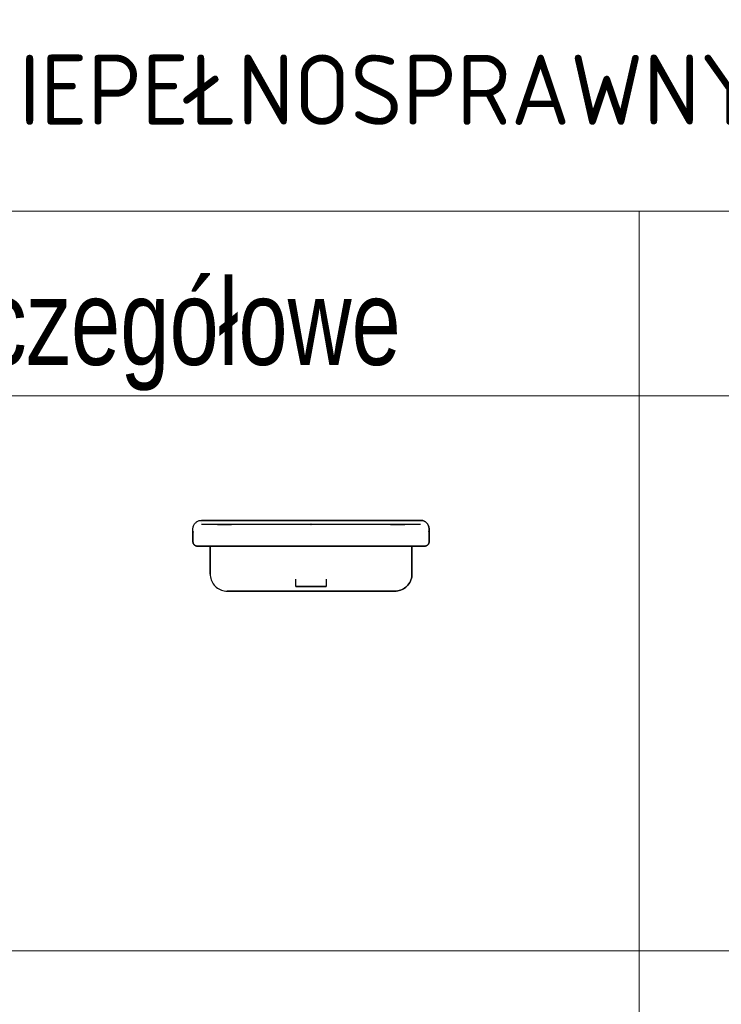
# Model space of a CAD drawing. Header units: centimetres. Extents: x 4120 to 19220, y -7417 to 180.
# Tile 222 of 223: x 18245 to 18409, y -2600 to -2370. Entities that reach past the tile are written whole.
import ezdxf

# ---------------------------------------------------------------- set-up
doc = ezdxf.new("R2010")
doc.units = ezdxf.units.CM
doc.layers.add('A_opisy', color=7, linetype='Continuous')
doc.layers.add('URZĄDZENIA SANITARNE', color=6, linetype='Continuous')
doc.styles.add('style1', font='ARIALN.TTF', dxfattribs={"width": 0.9})

msp = doc.modelspace()

# ---------------------------------------------------------------- linework, layer by layer
at = {"layer": 'A_opisy', "lineweight": 9}
for points in [[(18022.06, -2371.96), (18757.1, -2371.96)], [(18022.06, -2457.95), (18757.1, -2457.95)], [(18022.06, -2587.25), (18757.1, -2587.25)]]:
    msp.add_lwpolyline(points, dxfattribs=at)
at = {"layer": 'URZĄDZENIA SANITARNE'}
for p, q in [((18285.66, -2488.79), (18285.68, -2488.62)), ((18285.66, -2488.79), (18285.68, -2488.62)), ((18285.68, -2488.62), (18285.72, -2488.45)), ((18285.68, -2488.62), (18285.72, -2488.45)), ((18285.72, -2488.45), (18285.77, -2488.28)), ((18285.72, -2488.45), (18285.77, -2488.28)), ((18285.77, -2488.28), (18285.84, -2488.12)), ((18285.77, -2488.28), (18285.84, -2488.12)), ((18285.84, -2488.12), (18285.92, -2487.97)), ((18285.84, -2488.12), (18285.92, -2487.97)), ((18285.92, -2487.97), (18286.01, -2487.82)), ((18285.92, -2487.97), (18286.01, -2487.82)), ((18286.01, -2487.82), (18286.12, -2487.68)), ((18286.01, -2487.82), (18286.12, -2487.68)), ((18286.12, -2487.68), (18286.24, -2487.55)), ((18286.12, -2487.68), (18286.24, -2487.55)), ((18286.24, -2487.55), (18286.37, -2487.44)), ((18286.24, -2487.55), (18286.37, -2487.44)), ((18286.37, -2487.44), (18286.5, -2487.33)), ((18286.37, -2487.44), (18286.5, -2487.33)), ((18286.5, -2487.33), (18286.65, -2487.24)), ((18286.5, -2487.33), (18286.65, -2487.24)), ((18286.65, -2487.24), (18286.81, -2487.16)), ((18286.65, -2487.24), (18286.81, -2487.16)), ((18286.81, -2487.16), (18286.97, -2487.09)), ((18286.81, -2487.16), (18286.97, -2487.09)), ((18286.97, -2487.09), (18287.13, -2487.04)), ((18286.97, -2487.09), (18287.13, -2487.04)), ((18287.13, -2487.04), (18287.3, -2487)), ((18287.13, -2487.04), (18287.3, -2487)), ((18287.3, -2487), (18287.48, -2486.98)), ((18287.3, -2487), (18287.48, -2486.98)), ((18287.48, -2486.98), (18287.65, -2486.97)), ((18287.48, -2486.98), (18287.65, -2486.97)), ((18287.56, -2487.47), (18287.57, -2487.47)), ((18287.57, -2487.47), (18287.59, -2487.47)), ((18338.65, -2486.97), (18287.65, -2486.97)), ((18287.65, -2486.97), (18338.65, -2486.97)), ((18313.1, -2487.96), (18287.65, -2487.96)), ((18287.65, -2487.96), (18287.65, -2487.97)), ((18287.65, -2487.96), (18287.66, -2487.96)), ((18287.68, -2487.96), (18287.65, -2487.96)), ((18287.66, -2487.96), (18287.65, -2487.96)), ((18287.65, -2487.97), (18287.65, -2487.96)), ((18287.65, -2487.96), (18287.65, -2487.97)), ((18338.65, -2487.97), (18287.65, -2487.97)), ((18338.65, -2487.97), (18287.65, -2487.97)), ((18287.65, -2487.97), (18287.65, -2487.97)), ((18287.66, -2487.97), (18287.65, -2487.97)), ((18287.66, -2487.97), (18287.65, -2487.97)), ((18287.66, -2487.97), (18287.65, -2487.97)), ((18287.65, -2487.97), (18287.66, -2487.97)), ((18287.65, -2487.97), (18287.65, -2487.97)), ((18287.65, -2487.97), (18287.65, -2487.97)), ((18313.1, -2487.96), (18287.66, -2487.96)), ((18287.69, -2487.96), (18287.66, -2487.96)), ((18338.65, -2487.97), (18287.66, -2487.97)), ((18287.69, -2487.97), (18287.66, -2487.97)), ((18287.67, -2487.97), (18287.66, -2487.97)), ((18287.67, -2487.97), (18287.66, -2487.97)), ((18287.66, -2487.97), (18287.66, -2487.97)), ((18287.69, -2487.97), (18287.67, -2487.97)), ((18287.68, -2487.97), (18287.67, -2487.97)), ((18287.8, -2487.96), (18287.68, -2487.96)), ((18287.68, -2487.97), (18287.68, -2487.97)), ((18287.71, -2487.97), (18287.68, -2487.97)), ((18287.81, -2487.96), (18287.69, -2487.96)), ((18287.81, -2487.97), (18287.69, -2487.97)), ((18287.71, -2487.97), (18287.69, -2487.97)), ((18287.77, -2487.97), (18287.71, -2487.97)), ((18287.74, -2487.97), (18287.71, -2487.97)), ((18287.77, -2487.97), (18287.74, -2487.97)), ((18287.8, -2487.97), (18287.77, -2487.97)), ((18287.79, -2487.97), (18287.77, -2487.97)), ((18287.8, -2487.97), (18287.79, -2487.97)), ((18287.98, -2487.96), (18287.8, -2487.96)), ((18287.85, -2487.97), (18287.8, -2487.97)), ((18287.85, -2487.97), (18287.8, -2487.97)), ((18287.99, -2487.96), (18287.81, -2487.96)), ((18287.99, -2487.97), (18287.81, -2487.97)), ((18287.93, -2487.97), (18287.85, -2487.97)), ((18287.89, -2487.97), (18287.85, -2487.97)), ((18287.93, -2487.97), (18287.89, -2487.97)), ((18287.89, -2487.97), (18287.89, -2487.97)), ((18287.99, -2487.97), (18287.93, -2487.97)), ((18287.97, -2487.97), (18287.93, -2487.97)), ((18287.98, -2487.97), (18287.97, -2487.97)), ((18288.23, -2487.96), (18287.98, -2487.96)), ((18288.05, -2487.97), (18287.98, -2487.97)), ((18288.24, -2487.96), (18287.99, -2487.96)), ((18288.24, -2487.97), (18287.99, -2487.97)), ((18288.05, -2487.97), (18287.99, -2487.97)), ((18288.17, -2487.97), (18288.05, -2487.97)), ((18288.1, -2487.97), (18288.05, -2487.97)), ((18288.17, -2487.97), (18288.1, -2487.97)), ((18288.24, -2487.97), (18288.17, -2487.97)), ((18288.21, -2487.97), (18288.17, -2487.97)), ((18288.23, -2487.97), (18288.21, -2487.97)), ((18288.54, -2487.96), (18288.23, -2487.96)), ((18288.31, -2487.97), (18288.23, -2487.97)), ((18288.55, -2487.96), (18288.24, -2487.96)), ((18288.55, -2487.97), (18288.24, -2487.97)), ((18288.31, -2487.97), (18288.24, -2487.97)), ((18288.46, -2487.97), (18288.31, -2487.97)), ((18288.38, -2487.97), (18288.31, -2487.97)), ((18288.46, -2487.97), (18288.38, -2487.97)), ((18288.38, -2487.97), (18288.38, -2487.97)), ((18288.54, -2487.97), (18288.46, -2487.97)), ((18288.51, -2487.97), (18288.46, -2487.97)), ((18288.54, -2487.97), (18288.51, -2487.97)), ((18288.9, -2487.96), (18288.54, -2487.96)), ((18288.64, -2487.97), (18288.54, -2487.97)), ((18288.64, -2487.97), (18288.54, -2487.97)), ((18288.9, -2487.96), (18288.55, -2487.96)), ((18288.9, -2487.97), (18288.55, -2487.97)), ((18288.8, -2487.97), (18288.64, -2487.97)), ((18288.72, -2487.97), (18288.64, -2487.97)), ((18288.8, -2487.97), (18288.72, -2487.97)), ((18288.72, -2487.97), (18288.72, -2487.97)), ((18288.9, -2487.97), (18288.8, -2487.97)), ((18288.87, -2487.97), (18288.8, -2487.97)), ((18288.9, -2487.97), (18288.87, -2487.97)), ((18289.3, -2487.96), (18288.9, -2487.96)), ((18289.29, -2487.96), (18288.9, -2487.96)), ((18289.3, -2487.97), (18288.9, -2487.97)), ((18289, -2487.97), (18288.9, -2487.97)), ((18289, -2487.97), (18288.9, -2487.97)), ((18289.19, -2487.97), (18289, -2487.97)), ((18289.09, -2487.97), (18289, -2487.97)), ((18289.19, -2487.97), (18289.09, -2487.97)), ((18289.3, -2487.97), (18289.19, -2487.97)), ((18289.26, -2487.97), (18289.19, -2487.97)), ((18289.29, -2487.97), (18289.26, -2487.97)), ((18289.72, -2487.96), (18289.29, -2487.96)), ((18289.41, -2487.97), (18289.29, -2487.97)), ((18289.72, -2487.96), (18289.3, -2487.96)), ((18289.72, -2487.97), (18289.3, -2487.97)), ((18289.41, -2487.97), (18289.3, -2487.97)), ((18289.3, -2487.97), (18289.3, -2487.97)), ((18289.61, -2487.97), (18289.41, -2487.97)), ((18289.5, -2487.97), (18289.41, -2487.97)), ((18289.61, -2487.97), (18289.5, -2487.97)), ((18289.5, -2487.97), (18289.5, -2487.97)), ((18289.72, -2487.97), (18289.61, -2487.97)), ((18289.72, -2487.97), (18289.61, -2487.97)), ((18290.15, -2487.96), (18289.72, -2487.96)), ((18290.15, -2487.96), (18289.72, -2487.96)), ((18290.15, -2487.97), (18289.72, -2487.97)), ((18289.83, -2487.97), (18289.72, -2487.97)), ((18289.83, -2487.97), (18289.72, -2487.97)), ((18290.04, -2487.97), (18289.83, -2487.97)), ((18289.93, -2487.97), (18289.83, -2487.97)), ((18290.04, -2487.97), (18289.93, -2487.97)), ((18290.15, -2487.97), (18290.04, -2487.97)), ((18290.15, -2487.97), (18290.04, -2487.97)), ((18336.15, -2487.96), (18290.15, -2487.96)), ((18336.15, -2487.96), (18290.15, -2487.96)), ((18336.15, -2487.97), (18290.15, -2487.97)), ((18336.15, -2487.97), (18290.15, -2487.97)), ((18336.15, -2487.97), (18290.15, -2487.97)), ((18291.35, -2487.96), (18291.4, -2487.96)), ((18291.4, -2487.96), (18291.35, -2487.96)), ((18291.35, -2487.97), (18291.36, -2487.97)), ((18291.4, -2487.97), (18291.35, -2487.97)), ((18291.36, -2487.97), (18291.35, -2487.97)), ((18291.36, -2487.96), (18291.41, -2487.96)), ((18291.41, -2487.96), (18291.36, -2487.96)), ((18291.36, -2487.97), (18291.41, -2487.97)), ((18291.41, -2487.97), (18291.36, -2487.97)), ((18291.4, -2487.97), (18291.36, -2487.97)), ((18291.36, -2487.97), (18291.39, -2487.97)), ((18291.39, -2487.97), (18291.4, -2487.97)), ((18291.4, -2487.96), (18291.55, -2487.96)), ((18291.55, -2487.96), (18291.4, -2487.96)), ((18291.4, -2487.97), (18291.41, -2487.97)), ((18291.55, -2487.97), (18291.4, -2487.97)), ((18291.4, -2487.97), (18291.4, -2487.97)), ((18291.46, -2487.97), (18291.4, -2487.97)), ((18291.41, -2487.96), (18291.55, -2487.96)), ((18291.55, -2487.96), (18291.41, -2487.96)), ((18291.41, -2487.97), (18291.55, -2487.97)), ((18291.55, -2487.97), (18291.41, -2487.97)), ((18291.41, -2487.97), (18291.43, -2487.97)), ((18291.43, -2487.97), (18291.52, -2487.97)), ((18291.55, -2487.97), (18291.46, -2487.97)), ((18291.52, -2487.97), (18291.55, -2487.97)), ((18291.55, -2487.96), (18291.8, -2487.96)), ((18291.55, -2487.96), (18291.79, -2487.96)), ((18291.8, -2487.96), (18291.55, -2487.96)), ((18291.79, -2487.96), (18291.55, -2487.96)), ((18291.55, -2487.97), (18291.8, -2487.97)), ((18291.8, -2487.97), (18291.55, -2487.97)), ((18291.79, -2487.97), (18291.55, -2487.97)), ((18291.66, -2487.97), (18291.55, -2487.97)), ((18291.55, -2487.97), (18291.56, -2487.97)), ((18291.56, -2487.97), (18291.59, -2487.97)), ((18291.59, -2487.97), (18291.74, -2487.97)), ((18291.79, -2487.97), (18291.66, -2487.97)), ((18291.74, -2487.97), (18291.79, -2487.97)), ((18291.79, -2487.96), (18292.12, -2487.96)), ((18292.12, -2487.96), (18291.79, -2487.96)), ((18291.79, -2487.97), (18291.81, -2487.97)), ((18292.12, -2487.97), (18291.79, -2487.97)), ((18291.95, -2487.97), (18291.79, -2487.97)), ((18291.8, -2487.96), (18292.13, -2487.96)), ((18292.13, -2487.96), (18291.8, -2487.96)), ((18291.8, -2487.97), (18292.13, -2487.97)), ((18292.13, -2487.97), (18291.8, -2487.97)), ((18291.81, -2487.97), (18291.85, -2487.97)), ((18291.85, -2487.97), (18292.05, -2487.97)), ((18292.12, -2487.97), (18291.95, -2487.97)), ((18292.05, -2487.97), (18292.12, -2487.97)), ((18292.12, -2487.96), (18292.53, -2487.96)), ((18292.53, -2487.96), (18292.12, -2487.96)), ((18292.12, -2487.97), (18292.15, -2487.97)), ((18292.53, -2487.97), (18292.12, -2487.97)), ((18292.32, -2487.97), (18292.12, -2487.97)), ((18292.13, -2487.96), (18292.53, -2487.96)), ((18292.53, -2487.96), (18292.13, -2487.96)), ((18292.13, -2487.97), (18292.53, -2487.97)), ((18292.53, -2487.97), (18292.13, -2487.97)), ((18292.15, -2487.97), (18292.2, -2487.97)), ((18292.2, -2487.97), (18292.45, -2487.97)), ((18292.53, -2487.97), (18292.32, -2487.97)), ((18292.45, -2487.97), (18292.53, -2487.97)), ((18292.53, -2487.96), (18293, -2487.96)), ((18292.53, -2487.96), (18293, -2487.96)), ((18293, -2487.96), (18292.53, -2487.96)), ((18293, -2487.96), (18292.53, -2487.96)), ((18292.53, -2487.97), (18293, -2487.97)), ((18293, -2487.97), (18292.53, -2487.97)), ((18293, -2487.97), (18292.53, -2487.97)), ((18292.76, -2487.97), (18292.53, -2487.97)), ((18292.53, -2487.97), (18292.56, -2487.97)), ((18292.56, -2487.97), (18292.62, -2487.97)), ((18292.62, -2487.97), (18292.9, -2487.97)), ((18293, -2487.97), (18292.76, -2487.97)), ((18292.9, -2487.97), (18293, -2487.97)), ((18293, -2487.96), (18293.52, -2487.96)), ((18293, -2487.96), (18293.52, -2487.96)), ((18293.52, -2487.96), (18293, -2487.96)), ((18293.52, -2487.96), (18293, -2487.96)), ((18293, -2487.97), (18293.52, -2487.97)), ((18293, -2487.97), (18293.03, -2487.97)), ((18293.52, -2487.97), (18293, -2487.97)), ((18293.52, -2487.97), (18293, -2487.97)), ((18293.26, -2487.97), (18293, -2487.97)), ((18293.03, -2487.97), (18293.1, -2487.97)), ((18293.1, -2487.97), (18293.42, -2487.97)), ((18293.52, -2487.97), (18293.26, -2487.97)), ((18293.42, -2487.97), (18293.52, -2487.97)), ((18293.52, -2487.96), (18294.08, -2487.96)), ((18293.52, -2487.96), (18294.08, -2487.96)), ((18294.08, -2487.96), (18293.52, -2487.96)), ((18294.08, -2487.96), (18293.52, -2487.96)), ((18293.52, -2487.97), (18294.08, -2487.97)), ((18293.52, -2487.97), (18293.63, -2487.97)), ((18294.08, -2487.97), (18293.52, -2487.97)), ((18294.08, -2487.97), (18293.52, -2487.97)), ((18293.52, -2487.97), (18293.52, -2487.97)), ((18293.8, -2487.97), (18293.52, -2487.97)), ((18293.63, -2487.97), (18293.97, -2487.97)), ((18294.08, -2487.97), (18293.8, -2487.97)), ((18293.97, -2487.97), (18294.08, -2487.97)), ((18294.08, -2487.96), (18294.65, -2487.96)), ((18294.65, -2487.96), (18294.08, -2487.96)), ((18294.65, -2487.96), (18294.08, -2487.96)), ((18294.65, -2487.96), (18294.08, -2487.96)), ((18294.65, -2487.97), (18294.08, -2487.97)), ((18294.08, -2487.97), (18294.19, -2487.97)), ((18294.65, -2487.97), (18294.08, -2487.97)), ((18294.65, -2487.97), (18294.08, -2487.97)), ((18294.36, -2487.97), (18294.08, -2487.97)), ((18294.19, -2487.97), (18294.54, -2487.97)), ((18294.36, -2487.97), (18294.36, -2487.97)), ((18294.65, -2487.97), (18294.36, -2487.97)), ((18294.54, -2487.97), (18294.65, -2487.97)), ((18331.65, -2487.96), (18294.65, -2487.96)), ((18331.65, -2487.96), (18294.65, -2487.96)), ((18331.65, -2487.96), (18294.65, -2487.96)), ((18331.65, -2487.96), (18294.65, -2487.96)), ((18294.65, -2487.96), (18294.65, -2487.96)), ((18294.65, -2487.96), (18294.65, -2487.96)), ((18331.65, -2487.97), (18294.65, -2487.97)), ((18331.65, -2487.97), (18294.65, -2487.97)), ((18331.65, -2487.97), (18294.65, -2487.97)), ((18331.65, -2487.97), (18294.65, -2487.97)), ((18331.65, -2487.97), (18294.65, -2487.97)), ((18294.65, -2487.97), (18294.65, -2487.97)), ((18294.65, -2487.97), (18294.65, -2487.97)), ((18294.65, -2487.97), (18294.65, -2487.97)), ((18294.65, -2487.97), (18294.65, -2487.97)), ((18294.65, -2487.97), (18294.65, -2487.97)), ((18313.1, -2487.87), (18313.2, -2487.87)), ((18313.2, -2487.87), (18313.1, -2487.87)), ((18313.1, -2487.96), (18313.1, -2487.87)), ((18313.1, -2487.96), (18313.1, -2487.87)), ((18313.2, -2487.97), (18313.1, -2487.97)), ((18313.1, -2487.97), (18313.2, -2487.97)), ((18313.2, -2487.96), (18313.2, -2487.87)), ((18313.2, -2487.96), (18313.2, -2487.87)), ((18338.65, -2487.96), (18313.2, -2487.96)), ((18338.66, -2487.96), (18313.2, -2487.96)), ((18332.22, -2487.96), (18331.65, -2487.96)), ((18332.22, -2487.96), (18331.65, -2487.96)), ((18331.65, -2487.96), (18332.22, -2487.96)), ((18331.65, -2487.96), (18332.22, -2487.96)), ((18332.22, -2487.97), (18331.65, -2487.97)), ((18332.22, -2487.97), (18331.65, -2487.97)), ((18331.65, -2487.97), (18332.22, -2487.97)), ((18331.65, -2487.97), (18331.77, -2487.97)), ((18331.94, -2487.97), (18331.65, -2487.97)), ((18331.77, -2487.97), (18332.11, -2487.97)), ((18332.22, -2487.97), (18331.94, -2487.97)), ((18332.11, -2487.97), (18332.22, -2487.97)), ((18332.78, -2487.96), (18332.22, -2487.96)), ((18332.78, -2487.96), (18332.22, -2487.96)), ((18332.22, -2487.96), (18332.78, -2487.96)), ((18332.22, -2487.96), (18332.78, -2487.96)), ((18332.78, -2487.97), (18332.22, -2487.97)), ((18332.78, -2487.97), (18332.22, -2487.97)), ((18332.22, -2487.97), (18332.78, -2487.97)), ((18332.22, -2487.97), (18332.34, -2487.97)), ((18332.22, -2487.97), (18332.22, -2487.97)), ((18332.51, -2487.97), (18332.22, -2487.97)), ((18332.34, -2487.97), (18332.67, -2487.97)), ((18332.78, -2487.97), (18332.51, -2487.97)), ((18332.67, -2487.97), (18332.78, -2487.97)), ((18333.3, -2487.96), (18332.78, -2487.96)), ((18333.3, -2487.96), (18332.78, -2487.96)), ((18332.78, -2487.96), (18333.3, -2487.96)), ((18332.78, -2487.96), (18333.3, -2487.96)), ((18333.3, -2487.97), (18332.78, -2487.97)), ((18333.3, -2487.97), (18332.78, -2487.97)), ((18332.78, -2487.97), (18333.3, -2487.97)), ((18332.78, -2487.97), (18332.89, -2487.97)), ((18333.05, -2487.97), (18332.78, -2487.97)), ((18332.89, -2487.97), (18333.2, -2487.97)), ((18333.05, -2487.97), (18333.05, -2487.97)), ((18333.3, -2487.97), (18333.05, -2487.97)), ((18333.2, -2487.97), (18333.27, -2487.97)), ((18333.27, -2487.97), (18333.3, -2487.97)), ((18333.77, -2487.96), (18333.3, -2487.96)), ((18333.78, -2487.96), (18333.3, -2487.96)), ((18333.3, -2487.96), (18333.77, -2487.96)), ((18333.3, -2487.96), (18333.78, -2487.96)), ((18333.77, -2487.97), (18333.3, -2487.97)), ((18333.78, -2487.97), (18333.3, -2487.97)), ((18333.3, -2487.97), (18333.77, -2487.97)), ((18333.54, -2487.97), (18333.3, -2487.97)), ((18333.3, -2487.97), (18333.3, -2487.97)), ((18333.3, -2487.97), (18333.4, -2487.97)), ((18333.4, -2487.97), (18333.68, -2487.97)), ((18333.77, -2487.97), (18333.54, -2487.97)), ((18333.68, -2487.97), (18333.74, -2487.97)), ((18333.74, -2487.97), (18333.78, -2487.97)), ((18334.18, -2487.96), (18333.77, -2487.96)), ((18333.77, -2487.96), (18334.18, -2487.96)), ((18334.18, -2487.97), (18333.77, -2487.97)), ((18333.77, -2487.97), (18334.18, -2487.97)), ((18333.98, -2487.97), (18333.77, -2487.97)), ((18334.18, -2487.96), (18333.78, -2487.96)), ((18333.78, -2487.96), (18334.18, -2487.96)), ((18334.18, -2487.97), (18333.78, -2487.97)), ((18333.78, -2487.97), (18333.86, -2487.97)), ((18333.86, -2487.97), (18334.1, -2487.97)), ((18334.18, -2487.97), (18333.98, -2487.97)), ((18333.98, -2487.97), (18333.98, -2487.97)), ((18334.1, -2487.97), (18334.16, -2487.97)), ((18334.16, -2487.97), (18334.18, -2487.97)), ((18334.5, -2487.96), (18334.18, -2487.96)), ((18334.51, -2487.96), (18334.18, -2487.96)), ((18334.18, -2487.96), (18334.5, -2487.96)), ((18334.18, -2487.96), (18334.51, -2487.96)), ((18334.5, -2487.97), (18334.18, -2487.97)), ((18334.51, -2487.97), (18334.18, -2487.97)), ((18334.18, -2487.97), (18334.5, -2487.97)), ((18334.18, -2487.97), (18334.25, -2487.97)), ((18334.35, -2487.97), (18334.18, -2487.97)), ((18334.25, -2487.97), (18334.45, -2487.97)), ((18334.35, -2487.97), (18334.35, -2487.97)), ((18334.51, -2487.97), (18334.35, -2487.97)), ((18334.45, -2487.97), (18334.49, -2487.97)), ((18334.49, -2487.97), (18334.51, -2487.97)), ((18334.75, -2487.96), (18334.5, -2487.96)), ((18334.5, -2487.96), (18334.75, -2487.96)), ((18334.75, -2487.97), (18334.5, -2487.97)), ((18334.5, -2487.97), (18334.75, -2487.97)), ((18334.76, -2487.96), (18334.51, -2487.96)), ((18334.51, -2487.96), (18334.76, -2487.96)), ((18334.76, -2487.97), (18334.51, -2487.97)), ((18334.64, -2487.97), (18334.51, -2487.97)), ((18334.51, -2487.97), (18334.51, -2487.97)), ((18334.51, -2487.97), (18334.56, -2487.97)), ((18334.56, -2487.97), (18334.71, -2487.97)), ((18334.75, -2487.97), (18334.64, -2487.97)), ((18334.71, -2487.97), (18334.74, -2487.97)), ((18334.74, -2487.97), (18334.76, -2487.97)), ((18334.9, -2487.96), (18334.75, -2487.96)), ((18334.75, -2487.96), (18334.9, -2487.96)), ((18334.9, -2487.97), (18334.75, -2487.97)), ((18334.75, -2487.97), (18334.9, -2487.97)), ((18334.75, -2487.97), (18334.75, -2487.97)), ((18334.84, -2487.97), (18334.75, -2487.97)), ((18334.91, -2487.96), (18334.76, -2487.96)), ((18334.76, -2487.96), (18334.91, -2487.96)), ((18334.91, -2487.97), (18334.76, -2487.97)), ((18334.76, -2487.97), (18334.79, -2487.97)), ((18334.79, -2487.97), (18334.88, -2487.97)), ((18334.9, -2487.97), (18334.84, -2487.97)), ((18334.88, -2487.97), (18334.9, -2487.97)), ((18334.95, -2487.96), (18334.9, -2487.96)), ((18334.9, -2487.96), (18334.95, -2487.96)), ((18334.95, -2487.97), (18334.9, -2487.97)), ((18334.9, -2487.97), (18334.95, -2487.97)), ((18334.94, -2487.97), (18334.9, -2487.97)), ((18334.9, -2487.97), (18334.91, -2487.97)), ((18334.96, -2487.96), (18334.91, -2487.96)), ((18334.91, -2487.96), (18334.96, -2487.96)), ((18334.96, -2487.97), (18334.91, -2487.97)), ((18334.91, -2487.97), (18334.92, -2487.97)), ((18334.92, -2487.97), (18334.95, -2487.97)), ((18334.95, -2487.97), (18334.94, -2487.97)), ((18334.95, -2487.97), (18334.96, -2487.97)), ((18336.58, -2487.96), (18336.15, -2487.96)), ((18336.59, -2487.96), (18336.15, -2487.96)), ((18336.58, -2487.97), (18336.15, -2487.97)), ((18336.27, -2487.97), (18336.15, -2487.97)), ((18336.27, -2487.97), (18336.15, -2487.97)), ((18336.47, -2487.97), (18336.27, -2487.97)), ((18336.37, -2487.97), (18336.27, -2487.97)), ((18336.47, -2487.97), (18336.37, -2487.97)), ((18336.59, -2487.97), (18336.47, -2487.97)), ((18336.59, -2487.97), (18336.47, -2487.97)), ((18337, -2487.96), (18336.58, -2487.96)), ((18337, -2487.97), (18336.58, -2487.97)), ((18337.01, -2487.96), (18336.59, -2487.96)), ((18336.7, -2487.97), (18336.59, -2487.97)), ((18336.7, -2487.97), (18336.59, -2487.97)), ((18336.9, -2487.97), (18336.7, -2487.97)), ((18336.8, -2487.97), (18336.7, -2487.97)), ((18336.9, -2487.97), (18336.8, -2487.97)), ((18337.01, -2487.97), (18336.9, -2487.97)), ((18337.01, -2487.97), (18336.9, -2487.97)), ((18337.4, -2487.96), (18337, -2487.96)), ((18337.4, -2487.97), (18337, -2487.97)), ((18337.4, -2487.96), (18337.01, -2487.96)), ((18337.11, -2487.97), (18337.01, -2487.97)), ((18337.04, -2487.97), (18337.01, -2487.97)), ((18337.11, -2487.97), (18337.04, -2487.97)), ((18337.3, -2487.97), (18337.11, -2487.97)), ((18337.21, -2487.97), (18337.11, -2487.97)), ((18337.3, -2487.97), (18337.21, -2487.97)), ((18337.4, -2487.97), (18337.3, -2487.97)), ((18337.4, -2487.97), (18337.3, -2487.97)), ((18337.75, -2487.96), (18337.4, -2487.96)), ((18337.76, -2487.96), (18337.4, -2487.96)), ((18337.75, -2487.97), (18337.4, -2487.97)), ((18337.5, -2487.97), (18337.4, -2487.97)), ((18337.44, -2487.97), (18337.4, -2487.97)), ((18337.5, -2487.97), (18337.44, -2487.97)), ((18337.67, -2487.97), (18337.5, -2487.97)), ((18337.59, -2487.97), (18337.5, -2487.97)), ((18337.67, -2487.97), (18337.59, -2487.97)), ((18337.76, -2487.97), (18337.67, -2487.97)), ((18337.76, -2487.97), (18337.67, -2487.97)), ((18338.06, -2487.96), (18337.75, -2487.96)), ((18338.06, -2487.97), (18337.75, -2487.97)), ((18338.07, -2487.96), (18337.76, -2487.96)), ((18337.84, -2487.97), (18337.76, -2487.97)), ((18337.76, -2487.97), (18337.76, -2487.97)), ((18337.79, -2487.97), (18337.76, -2487.97)), ((18337.84, -2487.97), (18337.79, -2487.97)), ((18337.99, -2487.97), (18337.84, -2487.97)), ((18337.92, -2487.97), (18337.84, -2487.97)), ((18337.99, -2487.97), (18337.92, -2487.97)), ((18338.07, -2487.97), (18337.99, -2487.97)), ((18338.07, -2487.97), (18337.99, -2487.97)), ((18338.31, -2487.96), (18338.06, -2487.96)), ((18338.31, -2487.97), (18338.06, -2487.97)), ((18338.32, -2487.96), (18338.07, -2487.96)), ((18338.14, -2487.97), (18338.07, -2487.97)), ((18338.09, -2487.97), (18338.07, -2487.97)), ((18338.14, -2487.97), (18338.09, -2487.97)), ((18338.25, -2487.97), (18338.14, -2487.97)), ((18338.2, -2487.97), (18338.14, -2487.97)), ((18338.25, -2487.97), (18338.2, -2487.97)), ((18338.32, -2487.97), (18338.25, -2487.97)), ((18338.32, -2487.97), (18338.25, -2487.97)), ((18338.5, -2487.96), (18338.31, -2487.96)), ((18338.5, -2487.97), (18338.31, -2487.97)), ((18338.51, -2487.96), (18338.32, -2487.96)), ((18338.37, -2487.97), (18338.32, -2487.97)), ((18338.34, -2487.97), (18338.32, -2487.97)), ((18338.37, -2487.97), (18338.34, -2487.97)), ((18338.46, -2487.97), (18338.37, -2487.97)), ((18338.42, -2487.97), (18338.37, -2487.97)), ((18338.46, -2487.97), (18338.42, -2487.97)), ((18338.5, -2487.97), (18338.46, -2487.97)), ((18338.51, -2487.97), (18338.46, -2487.97)), ((18338.61, -2487.96), (18338.5, -2487.96)), ((18338.61, -2487.97), (18338.5, -2487.97)), ((18338.53, -2487.97), (18338.5, -2487.97)), ((18338.62, -2487.96), (18338.51, -2487.96)), ((18338.52, -2487.97), (18338.51, -2487.97)), ((18338.53, -2487.97), (18338.52, -2487.97)), ((18338.59, -2487.97), (18338.53, -2487.97)), ((18338.57, -2487.97), (18338.53, -2487.97)), ((18338.59, -2487.97), (18338.57, -2487.97)), ((18338.61, -2487.97), (18338.59, -2487.97)), ((18338.62, -2487.97), (18338.59, -2487.97)), ((18338.65, -2487.96), (18338.61, -2487.96)), ((18338.65, -2487.97), (18338.61, -2487.97)), ((18338.63, -2487.97), (18338.61, -2487.97)), ((18338.66, -2487.96), (18338.62, -2487.96)), ((18338.62, -2487.97), (18338.62, -2487.97)), ((18338.63, -2487.97), (18338.62, -2487.97)), ((18338.65, -2487.97), (18338.63, -2487.97)), ((18338.64, -2487.97), (18338.63, -2487.97)), ((18338.65, -2487.97), (18338.64, -2487.97)), ((18338.64, -2487.97), (18338.64, -2487.97)), ((18338.83, -2486.98), (18338.65, -2486.97)), ((18338.65, -2486.97), (18338.83, -2486.98)), ((18338.65, -2487.97), (18338.65, -2487.97)), ((18338.66, -2487.97), (18338.65, -2487.97)), ((18338.66, -2487.96), (18338.66, -2487.97)), ((18338.66, -2487.96), (18338.66, -2487.97)), ((18339, -2487), (18338.83, -2486.98)), ((18338.83, -2486.98), (18339, -2487)), ((18339.17, -2487.04), (18339, -2487)), ((18339, -2487), (18339.17, -2487.04)), ((18339.34, -2487.09), (18339.17, -2487.04)), ((18339.17, -2487.04), (18339.34, -2487.09)), ((18339.5, -2487.16), (18339.34, -2487.09)), ((18339.34, -2487.09), (18339.5, -2487.16)), ((18339.65, -2487.24), (18339.5, -2487.16)), ((18339.5, -2487.16), (18339.65, -2487.24)), ((18339.8, -2487.33), (18339.65, -2487.24)), ((18339.65, -2487.24), (18339.8, -2487.33)), ((18339.94, -2487.44), (18339.8, -2487.33)), ((18339.8, -2487.33), (18339.94, -2487.44)), ((18340.07, -2487.55), (18339.94, -2487.44)), ((18339.94, -2487.44), (18340.07, -2487.55)), ((18340.18, -2487.68), (18340.07, -2487.55)), ((18340.07, -2487.55), (18340.18, -2487.68)), ((18340.29, -2487.82), (18340.18, -2487.68)), ((18340.18, -2487.68), (18340.29, -2487.82)), ((18340.38, -2487.97), (18340.29, -2487.82)), ((18340.29, -2487.82), (18340.38, -2487.97)), ((18340.46, -2488.12), (18340.38, -2487.97)), ((18340.38, -2487.97), (18340.46, -2488.12)), ((18340.53, -2488.28), (18340.46, -2488.12)), ((18340.46, -2488.12), (18340.53, -2488.28)), ((18340.58, -2488.45), (18340.53, -2488.28)), ((18340.53, -2488.28), (18340.58, -2488.45)), ((18340.62, -2488.62), (18340.58, -2488.45)), ((18340.58, -2488.45), (18340.62, -2488.62)), ((18340.64, -2488.79), (18340.62, -2488.62)), ((18340.62, -2488.62), (18340.64, -2488.79)), ((18285.65, -2488.97), (18285.66, -2488.79)), ((18285.65, -2488.97), (18285.66, -2488.79)), ((18285.65, -2491.97), (18285.65, -2488.97)), ((18285.65, -2489.97), (18285.65, -2488.97)), ((18285.66, -2489.79), (18285.65, -2489.97)), ((18285.65, -2489.97), (18285.65, -2491.97)), ((18285.66, -2489.75), (18285.67, -2489.71)), ((18285.67, -2489.73), (18285.66, -2489.76)), ((18285.66, -2489.76), (18285.66, -2489.75)), ((18285.66, -2489.76), (18285.66, -2489.77)), ((18285.66, -2489.77), (18285.66, -2489.79)), ((18285.68, -2489.62), (18285.67, -2489.73)), ((18285.69, -2489.56), (18285.68, -2489.62)), ((18285.7, -2489.54), (18285.69, -2489.56)), ((18285.69, -2489.57), (18285.7, -2489.54)), ((18285.69, -2489.56), (18285.69, -2489.56)), ((18340.6, -2489.52), (18340.61, -2489.55)), ((18340.6, -2489.52), (18340.61, -2489.59)), ((18340.61, -2489.56), (18340.61, -2489.55)), ((18340.62, -2489.62), (18340.61, -2489.56)), ((18340.64, -2489.75), (18340.62, -2489.62)), ((18340.63, -2489.68), (18340.64, -2489.74)), ((18340.65, -2488.97), (18340.64, -2488.79)), ((18340.64, -2488.79), (18340.65, -2488.96)), ((18340.64, -2489.74), (18340.64, -2489.77)), ((18340.64, -2489.77), (18340.64, -2489.75)), ((18340.64, -2489.79), (18340.64, -2489.77)), ((18340.65, -2489.97), (18340.64, -2489.79)), ((18340.65, -2488.96), (18340.65, -2488.97)), ((18340.65, -2491.97), (18340.65, -2488.97)), ((18340.65, -2488.97), (18340.65, -2489.97)), ((18340.65, -2489.97), (18340.65, -2491.97)), ((18285.65, -2491.97), (18285.65, -2492.06)), ((18285.65, -2492.06), (18285.65, -2491.97)), ((18285.65, -2492.06), (18285.67, -2492.14)), ((18285.67, -2492.14), (18285.65, -2492.06)), ((18285.67, -2492.14), (18285.69, -2492.23)), ((18285.69, -2492.23), (18285.67, -2492.14)), ((18285.69, -2492.23), (18285.71, -2492.31)), ((18285.71, -2492.31), (18285.69, -2492.23)), ((18285.71, -2492.31), (18285.74, -2492.39)), ((18285.74, -2492.39), (18285.71, -2492.31)), ((18285.74, -2492.39), (18285.79, -2492.47)), ((18285.79, -2492.47), (18285.74, -2492.39)), ((18285.79, -2492.47), (18285.83, -2492.54)), ((18285.83, -2492.54), (18285.79, -2492.47)), ((18285.83, -2492.54), (18285.89, -2492.61)), ((18285.89, -2492.61), (18285.83, -2492.54)), ((18285.89, -2492.61), (18285.94, -2492.68)), ((18285.94, -2492.68), (18285.89, -2492.61)), ((18285.94, -2492.68), (18286.01, -2492.73)), ((18286.01, -2492.73), (18285.94, -2492.68)), ((18286.01, -2492.73), (18286.08, -2492.79)), ((18286.08, -2492.79), (18286.01, -2492.73)), ((18286.08, -2492.79), (18286.15, -2492.83)), ((18286.15, -2492.83), (18286.08, -2492.79)), ((18286.15, -2492.83), (18286.23, -2492.88)), ((18286.23, -2492.88), (18286.15, -2492.83)), ((18286.23, -2492.88), (18286.31, -2492.91)), ((18286.31, -2492.91), (18286.23, -2492.88)), ((18286.31, -2492.91), (18286.39, -2492.93)), ((18286.39, -2492.93), (18286.31, -2492.91)), ((18286.39, -2492.93), (18286.48, -2492.95)), ((18286.48, -2492.95), (18286.39, -2492.93)), ((18286.48, -2492.95), (18286.56, -2492.96)), ((18286.56, -2492.96), (18286.48, -2492.95)), ((18286.56, -2492.96), (18286.65, -2492.97)), ((18286.65, -2492.97), (18286.56, -2492.96)), ((18286.66, -2492.97), (18286.65, -2492.97)), ((18286.65, -2492.97), (18289.65, -2492.97)), ((18286.7, -2492.97), (18286.66, -2492.97)), ((18286.77, -2492.97), (18286.7, -2492.97)), ((18286.86, -2492.97), (18286.77, -2492.97)), ((18286.98, -2492.97), (18286.86, -2492.97)), ((18287.12, -2492.97), (18286.98, -2492.97)), ((18287.28, -2492.97), (18287.12, -2492.97)), ((18287.47, -2492.97), (18287.28, -2492.97)), ((18287.68, -2492.97), (18287.47, -2492.97)), ((18287.9, -2492.97), (18287.68, -2492.97)), ((18288.14, -2492.97), (18287.9, -2492.97)), ((18288.4, -2492.97), (18288.14, -2492.97)), ((18288.67, -2492.97), (18288.4, -2492.97)), ((18288.95, -2492.97), (18288.67, -2492.97)), ((18289.25, -2492.97), (18288.95, -2492.97)), ((18289.54, -2492.97), (18289.25, -2492.97)), ((18289.85, -2492.97), (18289.54, -2492.97)), ((18289.65, -2492.97), (18289.65, -2499.47)), ((18289.65, -2497.36), (18289.65, -2492.97)), ((18289.65, -2492.97), (18289.66, -2492.97)), ((18289.66, -2492.97), (18289.67, -2492.97)), ((18289.67, -2492.97), (18289.68, -2492.97)), ((18289.68, -2492.97), (18289.71, -2492.97)), ((18289.71, -2492.97), (18289.79, -2492.97)), ((18289.79, -2492.97), (18289.85, -2492.97)), ((18290.15, -2492.97), (18289.85, -2492.97)), ((18289.85, -2492.97), (18289.89, -2492.97)), ((18289.85, -2492.97), (18289.85, -2492.97)), ((18289.89, -2492.97), (18290.03, -2492.97)), ((18290.03, -2492.97), (18290.16, -2492.97)), ((18293.64, -2492.97), (18290.15, -2492.97)), ((18290.16, -2492.97), (18290.19, -2492.97)), ((18290.19, -2492.97), (18290.29, -2492.97)), ((18290.29, -2492.97), (18290.37, -2492.97)), ((18290.37, -2492.97), (18290.42, -2492.97)), ((18290.42, -2492.97), (18290.59, -2492.97)), ((18290.59, -2492.97), (18290.73, -2492.97)), ((18290.73, -2492.97), (18290.82, -2492.97)), ((18290.82, -2492.97), (18291.07, -2492.97)), ((18291.07, -2492.97), (18291.08, -2492.97)), ((18291.08, -2492.97), (18291.36, -2492.97)), ((18291.36, -2492.97), (18291.37, -2492.97)), ((18291.37, -2492.97), (18291.63, -2492.97)), ((18291.63, -2492.97), (18291.65, -2492.97)), ((18291.65, -2492.97), (18291.96, -2492.97)), ((18291.96, -2492.97), (18292.23, -2492.97)), ((18292.23, -2492.97), (18292.28, -2492.97)), ((18292.28, -2492.97), (18292.62, -2492.97)), ((18292.62, -2492.97), (18292.65, -2492.97)), ((18292.65, -2492.97), (18292.69, -2492.97)), ((18292.69, -2492.97), (18292.84, -2492.97)), ((18292.84, -2492.97), (18292.96, -2492.97)), ((18292.96, -2492.97), (18293.3, -2492.97)), ((18293.3, -2492.97), (18293.38, -2492.97)), ((18293.38, -2492.97), (18293.46, -2492.97)), ((18293.46, -2492.97), (18293.57, -2492.97)), ((18293.46, -2492.97), (18293.56, -2492.97)), ((18293.56, -2492.97), (18293.65, -2492.97)), ((18293.57, -2492.97), (18332.84, -2492.97)), ((18332.78, -2492.97), (18293.64, -2492.97)), ((18332.65, -2492.97), (18293.65, -2492.97)), ((18332.75, -2492.97), (18332.65, -2492.97)), ((18332.84, -2492.97), (18332.75, -2492.97)), ((18336.15, -2492.97), (18332.78, -2492.97)), ((18332.84, -2492.97), (18333, -2492.97)), ((18333, -2492.97), (18333.34, -2492.97)), ((18333.34, -2492.97), (18333.46, -2492.97)), ((18333.46, -2492.97), (18333.61, -2492.97)), ((18333.61, -2492.97), (18333.62, -2492.97)), ((18333.62, -2492.97), (18333.68, -2492.97)), ((18333.68, -2492.97), (18334.02, -2492.97)), ((18334.02, -2492.97), (18334.08, -2492.97)), ((18334.08, -2492.97), (18334.34, -2492.97)), ((18334.34, -2492.97), (18334.65, -2492.97)), ((18334.65, -2492.97), (18334.68, -2492.97)), ((18334.68, -2492.97), (18334.93, -2492.97)), ((18334.93, -2492.97), (18334.94, -2492.97)), ((18334.94, -2492.97), (18335.22, -2492.97)), ((18335.22, -2492.97), (18335.24, -2492.97)), ((18335.24, -2492.97), (18335.48, -2492.97)), ((18335.48, -2492.97), (18335.58, -2492.97)), ((18335.58, -2492.97), (18335.71, -2492.97)), ((18335.71, -2492.97), (18335.88, -2492.97)), ((18335.88, -2492.97), (18335.93, -2492.97)), ((18335.93, -2492.97), (18336.01, -2492.97)), ((18336.01, -2492.97), (18336.04, -2492.97)), ((18336.04, -2492.97), (18336.11, -2492.97)), ((18336.11, -2492.97), (18336.15, -2492.97)), ((18336.46, -2492.97), (18336.15, -2492.97)), ((18336.15, -2492.97), (18336.27, -2492.97)), ((18336.27, -2492.97), (18336.41, -2492.97)), ((18336.41, -2492.97), (18336.45, -2492.97)), ((18336.45, -2492.97), (18336.51, -2492.97)), ((18336.76, -2492.97), (18336.46, -2492.97)), ((18336.51, -2492.97), (18336.59, -2492.97)), ((18336.59, -2492.97), (18336.62, -2492.97)), ((18336.62, -2492.97), (18336.64, -2492.97)), ((18336.64, -2492.97), (18336.65, -2492.97)), ((18336.64, -2492.97), (18336.64, -2492.97)), ((18336.65, -2499.47), (18336.65, -2492.97)), ((18336.65, -2492.97), (18336.65, -2497.36)), ((18336.65, -2492.97), (18339.65, -2492.97)), ((18337.06, -2492.97), (18336.76, -2492.97)), ((18337.35, -2492.97), (18337.06, -2492.97)), ((18337.63, -2492.97), (18337.35, -2492.97)), ((18337.9, -2492.97), (18337.63, -2492.97)), ((18338.16, -2492.97), (18337.9, -2492.97)), ((18337.9, -2492.97), (18337.9, -2492.97)), ((18338.4, -2492.97), (18338.16, -2492.97)), ((18338.63, -2492.97), (18338.4, -2492.97)), ((18338.83, -2492.97), (18338.63, -2492.97)), ((18338.63, -2492.97), (18338.63, -2492.97)), ((18339.02, -2492.97), (18338.83, -2492.97)), ((18339.18, -2492.97), (18339.02, -2492.97)), ((18339.32, -2492.97), (18339.18, -2492.97)), ((18339.18, -2492.97), (18339.18, -2492.97)), ((18339.44, -2492.97), (18339.32, -2492.97)), ((18339.53, -2492.97), (18339.44, -2492.97)), ((18339.6, -2492.97), (18339.53, -2492.97)), ((18339.64, -2492.97), (18339.6, -2492.97)), ((18339.65, -2492.97), (18339.64, -2492.97)), ((18339.65, -2492.97), (18339.74, -2492.96)), ((18339.74, -2492.96), (18339.65, -2492.97)), ((18339.74, -2492.96), (18339.82, -2492.95)), ((18339.82, -2492.95), (18339.74, -2492.96)), ((18339.82, -2492.95), (18339.91, -2492.93)), ((18339.91, -2492.93), (18339.82, -2492.95)), ((18339.91, -2492.93), (18339.99, -2492.91)), ((18339.99, -2492.91), (18339.91, -2492.93)), ((18339.99, -2492.91), (18340.07, -2492.88)), ((18340.07, -2492.88), (18339.99, -2492.91)), ((18340.07, -2492.88), (18340.15, -2492.83)), ((18340.15, -2492.83), (18340.07, -2492.88)), ((18340.15, -2492.83), (18340.22, -2492.79)), ((18340.22, -2492.79), (18340.15, -2492.83)), ((18340.22, -2492.79), (18340.29, -2492.73)), ((18340.29, -2492.73), (18340.22, -2492.79)), ((18340.29, -2492.73), (18340.36, -2492.68)), ((18340.36, -2492.68), (18340.29, -2492.73)), ((18340.36, -2492.68), (18340.42, -2492.61)), ((18340.42, -2492.61), (18340.36, -2492.68)), ((18340.42, -2492.61), (18340.47, -2492.54)), ((18340.47, -2492.54), (18340.42, -2492.61)), ((18340.47, -2492.54), (18340.52, -2492.47)), ((18340.52, -2492.47), (18340.47, -2492.54)), ((18340.52, -2492.47), (18340.56, -2492.39)), ((18340.56, -2492.39), (18340.52, -2492.47)), ((18340.56, -2492.39), (18340.59, -2492.31)), ((18340.59, -2492.31), (18340.56, -2492.39)), ((18340.59, -2492.31), (18340.62, -2492.23)), ((18340.62, -2492.23), (18340.59, -2492.31)), ((18340.62, -2492.23), (18340.64, -2492.14)), ((18340.64, -2492.14), (18340.62, -2492.23)), ((18340.64, -2492.14), (18340.65, -2492.06)), ((18340.65, -2492.06), (18340.64, -2492.14)), ((18340.65, -2492.06), (18340.65, -2491.97)), ((18340.65, -2491.97), (18340.65, -2492.06)), ((18289.65, -2498.07), (18289.65, -2497.36)), ((18336.65, -2497.36), (18336.65, -2498.07)), ((18289.65, -2498.18), (18289.65, -2498.07)), ((18289.65, -2498.28), (18289.65, -2498.18)), ((18289.65, -2498.56), (18289.65, -2498.28)), ((18289.65, -2498.85), (18289.65, -2498.56)), ((18289.65, -2498.94), (18289.65, -2498.85)), ((18289.65, -2499.31), (18289.65, -2498.94)), ((18289.65, -2499.34), (18289.65, -2499.31)), ((18289.65, -2499.47), (18289.65, -2499.34)), ((18289.65, -2499.47), (18289.67, -2499.82)), ((18289.65, -2499.47), (18289.67, -2499.82)), ((18289.67, -2499.82), (18289.71, -2500.16)), ((18289.67, -2499.82), (18289.71, -2500.16)), ((18336.64, -2499.82), (18336.59, -2500.16)), ((18336.59, -2500.16), (18336.64, -2499.82)), ((18336.65, -2499.47), (18336.64, -2499.82)), ((18336.64, -2499.82), (18336.65, -2499.47)), ((18336.65, -2498.07), (18336.65, -2498.28)), ((18336.65, -2498.07), (18336.65, -2498.07)), ((18336.65, -2498.28), (18336.65, -2498.85)), ((18336.65, -2498.85), (18336.65, -2498.85)), ((18336.65, -2498.85), (18336.65, -2498.94)), ((18336.65, -2498.94), (18336.65, -2499.31)), ((18336.65, -2499.31), (18336.65, -2499.34)), ((18336.65, -2499.34), (18336.65, -2499.47)), ((18289.71, -2500.16), (18289.79, -2500.5)), ((18289.71, -2500.16), (18289.79, -2500.5)), ((18289.79, -2500.5), (18289.89, -2500.84)), ((18289.79, -2500.5), (18289.89, -2500.84)), ((18289.89, -2500.84), (18290.03, -2501.16)), ((18289.89, -2500.84), (18290.03, -2501.16)), ((18290.03, -2501.16), (18290.19, -2501.47)), ((18290.03, -2501.16), (18290.19, -2501.47)), ((18290.19, -2501.47), (18290.37, -2501.76)), ((18290.19, -2501.47), (18290.37, -2501.76)), ((18290.37, -2501.76), (18290.59, -2502.04)), ((18290.37, -2501.76), (18290.59, -2502.04)), ((18290.59, -2502.04), (18290.82, -2502.3)), ((18290.59, -2502.04), (18290.82, -2502.3)), ((18290.82, -2502.3), (18291.08, -2502.53)), ((18290.82, -2502.3), (18291.08, -2502.53)), ((18309.65, -2502.35), (18309.65, -2500.67)), ((18309.65, -2502.35), (18309.66, -2502.35)), ((18309.66, -2502.35), (18309.65, -2502.35)), ((18309.66, -2502.35), (18309.7, -2502.35)), ((18309.7, -2502.35), (18309.66, -2502.35)), ((18309.7, -2502.35), (18309.77, -2502.35)), ((18309.77, -2502.35), (18309.7, -2502.35)), ((18309.77, -2502.35), (18309.86, -2502.35)), ((18309.86, -2502.35), (18309.77, -2502.35)), ((18309.86, -2502.35), (18309.98, -2502.35)), ((18309.98, -2502.35), (18309.86, -2502.35)), ((18309.98, -2502.35), (18310.12, -2502.35)), ((18310.12, -2502.35), (18309.98, -2502.35)), ((18310.12, -2502.35), (18310.28, -2502.35)), ((18310.28, -2502.35), (18310.12, -2502.35)), ((18310.28, -2502.35), (18310.47, -2502.35)), ((18310.47, -2502.35), (18310.28, -2502.35)), ((18310.47, -2502.35), (18310.68, -2502.35)), ((18310.68, -2502.35), (18310.47, -2502.35)), ((18310.68, -2502.35), (18310.9, -2502.35)), ((18310.9, -2502.35), (18310.68, -2502.35)), ((18310.9, -2502.35), (18311.14, -2502.35)), ((18311.14, -2502.35), (18310.9, -2502.35)), ((18311.14, -2502.35), (18311.4, -2502.35)), ((18311.4, -2502.35), (18311.14, -2502.35)), ((18311.4, -2502.35), (18311.67, -2502.35)), ((18311.67, -2502.35), (18311.4, -2502.35)), ((18311.67, -2502.35), (18311.95, -2502.35)), ((18311.95, -2502.35), (18311.67, -2502.35)), ((18311.95, -2502.35), (18312.25, -2502.35)), ((18312.25, -2502.35), (18311.95, -2502.35)), ((18312.25, -2502.35), (18312.54, -2502.35)), ((18312.54, -2502.35), (18312.25, -2502.35)), ((18312.54, -2502.35), (18312.85, -2502.35)), ((18312.85, -2502.35), (18312.54, -2502.35)), ((18312.85, -2502.35), (18313.15, -2502.35)), ((18313.15, -2502.35), (18312.85, -2502.35)), ((18313.15, -2502.35), (18313.46, -2502.35)), ((18313.46, -2502.35), (18313.15, -2502.35)), ((18313.46, -2502.35), (18313.76, -2502.35)), ((18313.76, -2502.35), (18313.46, -2502.35)), ((18313.76, -2502.35), (18314.06, -2502.35)), ((18314.06, -2502.35), (18313.76, -2502.35)), ((18314.06, -2502.35), (18314.35, -2502.35)), ((18314.35, -2502.35), (18314.06, -2502.35)), ((18314.35, -2502.35), (18314.63, -2502.35)), ((18314.63, -2502.35), (18314.35, -2502.35)), ((18314.63, -2502.35), (18314.9, -2502.35)), ((18314.9, -2502.35), (18314.63, -2502.35)), ((18314.9, -2502.35), (18315.16, -2502.35)), ((18315.16, -2502.35), (18314.9, -2502.35)), ((18315.16, -2502.35), (18315.4, -2502.35)), ((18315.4, -2502.35), (18315.16, -2502.35)), ((18315.4, -2502.35), (18315.63, -2502.35)), ((18315.63, -2502.35), (18315.4, -2502.35)), ((18315.63, -2502.35), (18315.83, -2502.35)), ((18315.83, -2502.35), (18315.63, -2502.35)), ((18315.83, -2502.35), (18316.02, -2502.35)), ((18316.02, -2502.35), (18315.83, -2502.35)), ((18316.02, -2502.35), (18316.18, -2502.35)), ((18316.18, -2502.35), (18316.02, -2502.35)), ((18316.18, -2502.35), (18316.32, -2502.35)), ((18316.32, -2502.35), (18316.18, -2502.35)), ((18316.32, -2502.35), (18316.44, -2502.35)), ((18316.44, -2502.35), (18316.32, -2502.35)), ((18316.44, -2502.35), (18316.53, -2502.35)), ((18316.53, -2502.35), (18316.44, -2502.35)), ((18316.53, -2502.35), (18316.6, -2502.35)), ((18316.6, -2502.35), (18316.53, -2502.35)), ((18316.64, -2502.35), (18316.6, -2502.35)), ((18316.6, -2502.35), (18316.64, -2502.35)), ((18316.64, -2502.35), (18316.65, -2502.35)), ((18316.65, -2502.35), (18316.64, -2502.35)), ((18316.65, -2500.67), (18316.65, -2502.35)), ((18335.48, -2502.3), (18335.22, -2502.53)), ((18335.22, -2502.53), (18335.48, -2502.3)), ((18335.72, -2502.04), (18335.48, -2502.3)), ((18335.48, -2502.3), (18335.72, -2502.04)), ((18335.93, -2501.76), (18335.72, -2502.04)), ((18335.72, -2502.04), (18335.93, -2501.76)), ((18336.12, -2501.47), (18335.93, -2501.76)), ((18335.93, -2501.76), (18336.12, -2501.47)), ((18336.28, -2501.16), (18336.12, -2501.47)), ((18336.12, -2501.47), (18336.28, -2501.16)), ((18336.41, -2500.84), (18336.28, -2501.16)), ((18336.28, -2501.16), (18336.41, -2500.84)), ((18336.51, -2500.5), (18336.41, -2500.84)), ((18336.41, -2500.84), (18336.51, -2500.5)), ((18336.59, -2500.16), (18336.51, -2500.5)), ((18336.51, -2500.5), (18336.59, -2500.16)), ((18291.08, -2502.53), (18291.36, -2502.75)), ((18291.08, -2502.53), (18291.36, -2502.75)), ((18291.36, -2502.75), (18291.65, -2502.93)), ((18291.36, -2502.75), (18291.65, -2502.93)), ((18291.65, -2502.93), (18291.96, -2503.09)), ((18291.65, -2502.93), (18291.96, -2503.09)), ((18291.96, -2503.09), (18292.28, -2503.23)), ((18291.96, -2503.09), (18292.28, -2503.23)), ((18292.28, -2503.23), (18292.62, -2503.33)), ((18292.28, -2503.23), (18292.62, -2503.33)), ((18292.62, -2503.33), (18292.96, -2503.41)), ((18292.62, -2503.33), (18292.96, -2503.41)), ((18292.96, -2503.41), (18293.3, -2503.45)), ((18292.96, -2503.41), (18293.3, -2503.45)), ((18293.3, -2503.45), (18293.65, -2503.47)), ((18293.3, -2503.45), (18293.65, -2503.47)), ((18332.65, -2503.47), (18293.65, -2503.47)), ((18293.65, -2503.47), (18332.65, -2503.47)), ((18333, -2503.45), (18332.65, -2503.47)), ((18332.65, -2503.47), (18333, -2503.45)), ((18333.35, -2503.41), (18333, -2503.45)), ((18333, -2503.45), (18333.35, -2503.41)), ((18333.69, -2503.33), (18333.35, -2503.41)), ((18333.35, -2503.41), (18333.69, -2503.33)), ((18334.02, -2503.23), (18333.69, -2503.33)), ((18333.69, -2503.33), (18334.02, -2503.23)), ((18334.34, -2503.09), (18334.02, -2503.23)), ((18334.02, -2503.23), (18334.34, -2503.09)), ((18334.65, -2502.93), (18334.34, -2503.09)), ((18334.34, -2503.09), (18334.65, -2502.93)), ((18334.95, -2502.75), (18334.65, -2502.93)), ((18334.65, -2502.93), (18334.95, -2502.75)), ((18335.22, -2502.53), (18334.95, -2502.75)), ((18334.95, -2502.75), (18335.22, -2502.53))]:
    msp.add_line(p, q, dxfattribs=at)

# ---------------------------------------------------------------- texts
at = {"layer": 'A_opisy', "color": 7, "lineweight": 9, "insert": (18182.79, -2430.76, 0), "char_height": 20, "width": 499.9245, "attachment_point": 1, "style": 'style1'}
msp.add_mtext('rys szczegółowe', dxfattribs=at)

# ---------------------------------------------------------------- next in the draw order: texts
at = {"layer": 'A_opisy', "color": 7, "lineweight": 9, "insert": (18036.99, -2378.5, 0), "char_height": 16.3277, "width": 775.2392, "attachment_point": 1, "style": 'style1', "bg_fill": 2}
msp.add_mtext('TOALETA: {\\Fsimplex.shx|c1;DLA OSÓB NIEPEŁNOSPRAWNYCH}\\P^I', dxfattribs=at)

# ---------------------------------------------------------------- next in the draw order: linework, layer by layer
at = {"layer": 'A_opisy', "color": 7, "lineweight": 9}
msp.add_lwpolyline([(18022.06, -2414.96), (18757.1, -2414.96)], dxfattribs=at)
at = {"layer": 'A_opisy', "lineweight": 9}
msp.add_lwpolyline([(18389.58, -2414.96), (18389.58, -2845.85)], dxfattribs=at)

doc.saveas('drawing.dxf')
